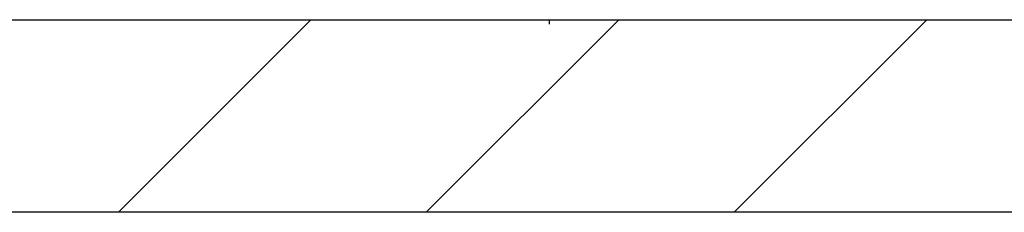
# Model space of a CAD drawing. Header units: millimetres. Extents: x -8500 to 4200, y 0 to 5940.
# Tile 29 of 256: x -7716 to -7493, y 668 to 711. Entities that reach past the tile are written whole.
import ezdxf

# ---------------------------------------------------------------- set-up
doc = ezdxf.new("R2010")
doc.units = ezdxf.units.MM
doc.layers.add('151', color=250, linetype='Continuous')

msp = doc.modelspace()

# ---------------------------------------------------------------- hatches: boundary and pattern name
at = {"layer": '151', "linetype": 'Continuous', "lineweight": -3}
h = msp.add_hatch(dxfattribs=at)
h.set_pattern_fill('ANSI31', color=256, scale=15.5, style=0)
h.set_pattern_definition([(45, (-8500, 0), (-34.7985, 34.7985), [])])
h.paths.add_polyline_path([(-7288.94, 702.02), (-7288.94, 691.61), (-7286.94, 691.61), (-7286.94, 681.02), (-7273.94, 681.02), (-7273.94, 667.52), (-7917.94, 667.52), (-7917.94, 681.02), (-7904.94, 681.02), (-7904.94, 691.61), (-7902.94, 691.61), (-7902.94, 702.02), (-7904.94, 702.02), (-7904.94, 711.02), (-7286.94, 711.02), (-7286.94, 702.02)], flags=0)

# ---------------------------------------------------------------- linework, layer by layer
for p, q in [((-7904.94, 711.02), (-7286.94, 711.02)), ((-7595.94, 711.02), (-7595.94, 710.02)), ((-7595.94, 711.02), (-7595.94, 710.02)), ((-7273.94, 667.52), (-7917.94, 667.52))]:
    msp.add_line(p, q, dxfattribs=at)

doc.saveas('drawing.dxf')
